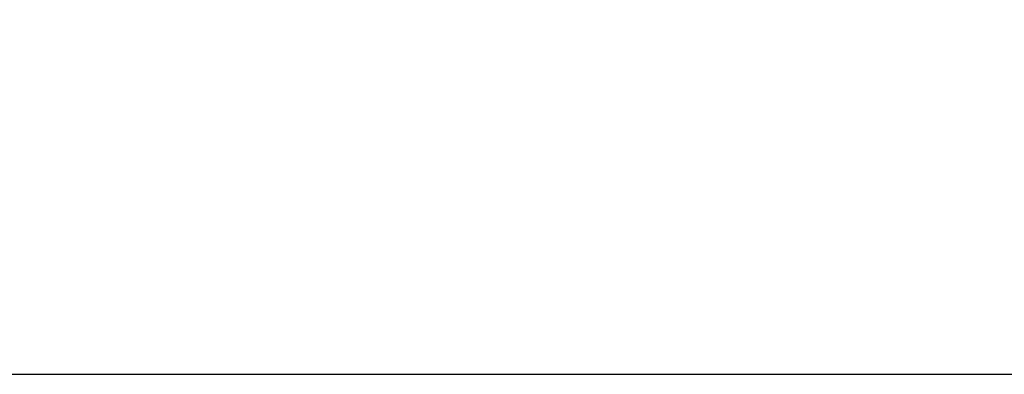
# Model space of a CAD drawing. Header units: millimetres. Extents: x 0 to 420, y 0 to 297.
# Tile 36 of 58: x 221.35 to 227.65, y 196.48 to 198.75. Entities that reach past the tile are written whole.
import ezdxf

# ---------------------------------------------------------------- set-up
doc = ezdxf.new("R2010")
doc.units = ezdxf.units.MM
doc.layers.add('CARTIGLIO', color=140, linetype='Continuous')
doc.styles.add('SLDTEXTSTYLE3', font='TXT', dxfattribs={"width": 0.75})
doc.dimstyles.new('SLDDIMSTYLE0', dxfattribs={"dimtxt": 3, "dimasz": 3, "dimexe": 0, "dimexo": 0.0625, "dimgap": 0.75, "dimtad": 1, "dimdec": 0, "dimlfac": 20, "dimrnd": 1e-09, "dimzin": 12, "dimdsep": 46, "dimtxsty": 'SLDTEXTSTYLE3', "dimsah": 1, "dimcen": 0.09, "dimadec": 0, "dimazin": 3, "dimtfac": 1, "dimtdec": 3, "dimtofl": 0, "dimtmove": 0, "dimatfit": 3, "dimfxl": 0, "dimfrac": 2, "dimtolj": 1, "dimtzin": 12, "dimarcsym": 0})

# ---------------------------------------------------------------- blocks, each defined once
blk = doc.blocks.new('_D')
at = {"layer": 'CARTIGLIO'}
for p, q in [((208.0894, 241.4833), (233.953, 241.4833)), ((231.953, 241.4833), (231.953, 196.4775)), ((208.7711, 196.4775), (233.953, 196.4775))]:
    blk.add_line(p, q, dxfattribs=at)
for points in [[(231.953, 241.4833), (231.453, 238.4833), (232.453, 238.4833)], [(231.953, 196.4775), (232.453, 199.4775), (231.453, 199.4775)]]:
    blk.add_solid(points, dxfattribs=at)
at = {"layer": 'CARTIGLIO', "insert": (228.0858, 217.8721), "char_height": 3, "attachment_point": 1, "rotation": 90, "style": 'SLDTEXTSTYLE3'}
blk.add_mtext('1', dxfattribs=at)

msp = doc.modelspace()

# ---------------------------------------------------------------- dimensions: what is measured, and where the dimension line sits
at = {"layer": 'CARTIGLIO'}
dim = msp.add_linear_dim(base=(231.95301, 196.47751), p1=(206.08943, 241.48329), p2=(206.7711, 196.47751), angle=90, dimstyle='SLDDIMSTYLE0', dxfattribs=at)
dim.commit()
dim.dimension.update_dxf_attribs({"geometry": '_D', "text_midpoint": (231.95301, 218.9804), "dimtype": 160})

doc.saveas('drawing.dxf')
